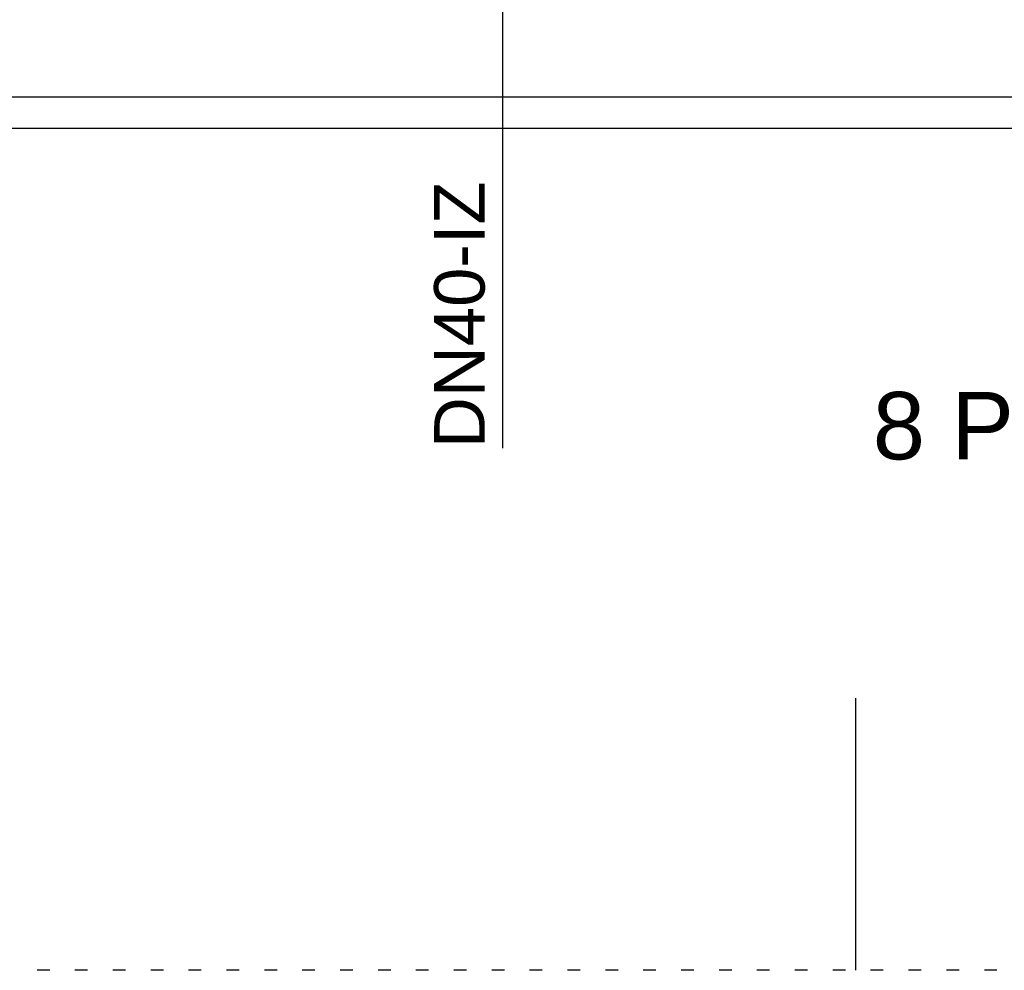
# Model space of a CAD drawing. Extents: x 997 to 109698, y 921 to 94021.
# Tile 56 of 256: x 22465 to 25388, y 921 to 3743. Entities that reach past the tile are written whole.
import ezdxf
from ezdxf.enums import TextEntityAlignment as Align

# ---------------------------------------------------------------- set-up
doc = ezdxf.new("R2010")
doc.units = 0
doc.header["$MEASUREMENT"] = 0
for name, color, linetype in [('1', 7, 'CONTINUOUS'), ('40', 7, 'CONTINUOUS'), ('42', 7, 'CONTINUOUS'), ('63', 15, 'CONTINUOUS')]:
    doc.layers.add(name, color=color, linetype=linetype)
doc.styles.get("Standard").update_dxf_attribs({"font": 'Arial.ttf', "height": 0.2})

msp = doc.modelspace()

# ---------------------------------------------------------------- linework, layer by layer
at = {"layer": '1', "color": 4}
msp.add_line((24947.636205, 920.953237), (24947.636205, 1729.202499), dxfattribs=at)
at = {"layer": '1', "color": 141}
for p, q in [((22553.679858, 920.953237), (22516.179858, 920.953237)), ((22666.179858, 920.953237), (22628.679858, 920.953237)), ((22778.679858, 920.953237), (22741.179858, 920.953237)), ((22891.179858, 920.953237), (22853.679858, 920.953237)), ((23003.679858, 920.953237), (22966.179858, 920.953237)), ((23116.179858, 920.953237), (23078.679858, 920.953237)), ((23228.679858, 920.953237), (23191.179858, 920.953237)), ((23341.179858, 920.953237), (23303.679858, 920.953237)), ((23453.679858, 920.953237), (23416.179858, 920.953237)), ((23566.179858, 920.953237), (23528.679858, 920.953237)), ((23678.679858, 920.953237), (23641.179858, 920.953237)), ((23791.179858, 920.953237), (23753.679858, 920.953237)), ((23903.679858, 920.953237), (23866.179858, 920.953237)), ((24016.179858, 920.953237), (23978.679858, 920.953237)), ((24128.679858, 920.953237), (24091.179858, 920.953237)), ((24241.179858, 920.953237), (24203.679858, 920.953237)), ((24353.679858, 920.953237), (24316.179858, 920.953237)), ((24466.179858, 920.953237), (24428.679858, 920.953237)), ((24578.679858, 920.953237), (24541.179858, 920.953237)), ((24691.179858, 920.953237), (24653.679858, 920.953237)), ((24803.679858, 920.953237), (24766.179858, 920.953237)), ((24916.179858, 920.953237), (24878.679858, 920.953237)), ((25028.679858, 920.953237), (24991.179858, 920.953237)), ((25141.179858, 920.953237), (25103.679858, 920.953237)), ((25253.679858, 920.953237), (25216.179858, 920.953237)), ((25366.179858, 920.953237), (25328.679858, 920.953237))]:
    msp.add_line(p, q, dxfattribs=at)
at = {"layer": '40', "color": 8, "linetype": 'Continuous'}
msp.add_line((13097.601607, 3420.953237), (36897.636205, 3420.953237), dxfattribs=at)
at = {"layer": '42', "color": 117}
msp.add_line((16997.636205, 3513.589316), (27901.236016, 3513.589316), dxfattribs=at)
at = {"layer": '63', "color": 74, "linetype": 'Continuous'}
msp.add_line((23897.636205, 4695.953237), (23897.636205, 2470.953237), dxfattribs=at)

# ---------------------------------------------------------------- texts
at = {"layer": '42', "color": 117}
msp.add_text('8 PODLAHOVÝCH SMYČEK, ROZTEČ: 300 mm', height=200, dxfattribs=at).set_placement((28047.636205, 2437.619904), align=Align.CENTER)
at = {"layer": '63', "color": 74}
msp.add_text('DN40-IZ', height=150, rotation=90.01167, dxfattribs=at).set_placement((23845.136205, 2470.953237))

doc.saveas('drawing.dxf')
